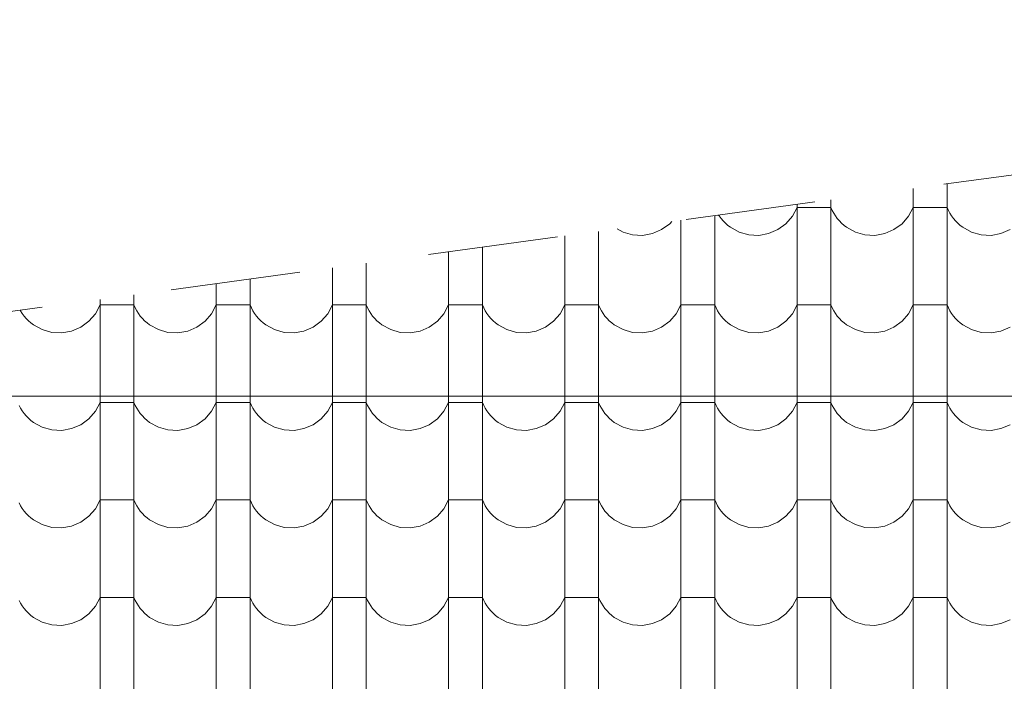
# Model space of a CAD drawing. Header units: millimetres. Extents: x -68772 to 137055, y -73300 to 19650.
# Tile 138 of 212: x 70391 to 72209, y -45598 to -44376. Entities that reach past the tile are written whole.
import ezdxf

# ---------------------------------------------------------------- set-up
doc = ezdxf.new("R2010")
doc.units = ezdxf.units.MM
doc.header["$MEASUREMENT"] = 0
doc.linetypes.add('Przerywana', pattern=[480, 240, -240])
for name, color, linetype, lineweight in [('Nowe_810-G Ogólne_Nr_pióra__1', 7, 'Continuous', 18), ('Nowe_810-G Ogólne_Nr_pióra__26', 13, 'Continuous', 18), ('Nowe_NIEWIDOCZNE DACHY_Nr_pióra__1', 7, 'Continuous', 18)]:
    doc.layers.add(name, color=color, linetype=linetype, lineweight=lineweight)

# ---------------------------------------------------------------- blocks, each defined once
blk = doc.blocks.new('*X50')
at = {"layer": 'Nowe_810-G Ogólne_Nr_pióra__26', "color": 13, "linetype": 'Continuous', "lineweight": 18}
for p, q in [((72040.8, -44687.7), (72040.8, -44832.4)), ((72103.2, -44679.1), (72103.2, -44832.4)), ((71817.6, -44738.9), (71826.3, -44722.6)), ((71826.3, -44716.9), (71826.3, -44832.4)), ((71857.5, -44722.6), (71826.3, -44722.6)), ((71888.7, -44722.6), (71857.5, -44722.6)), ((71888.7, -44708.4), (71888.7, -44832.4)), ((71888.7, -44722.6), (71891.1, -44728.1)), ((72032.1, -44738.9), (72040.8, -44722.6)), ((72072, -44722.6), (72040.8, -44722.6)), ((72103.2, -44722.6), (72072, -44722.6)), ((72103.2, -44722.6), (72105.6, -44728.1)), ((71674.2, -44737.6), (71674.2, -44832.4)), ((71681.4, -44736.7), (71682.5, -44738.3)), ((71682.5, -44738.3), (71686, -44743.1)), ((71686, -44743.1), (71689.8, -44747.6)), ((71805.5, -44752.9), (71817.6, -44738.9)), ((71891.1, -44728.1), (71893.9, -44733.3)), ((71893.9, -44733.3), (71897, -44738.3)), ((71897, -44738.3), (71900.5, -44743.1)), ((71900.5, -44743.1), (71904.3, -44747.6)), ((72020, -44752.9), (72032.1, -44738.9)), ((72105.6, -44728.1), (72108.4, -44733.3)), ((72108.4, -44733.3), (72111.5, -44738.3)), ((72111.5, -44738.3), (72115, -44743.1)), ((72115, -44743.1), (72118.8, -44747.6)), ((71493.8, -44762.3), (71504.8, -44768.3)), ((71576.1, -44763.7), (71591, -44752.9)), ((71591, -44752.9), (71594.8, -44748.5)), ((71611.8, -44746.2), (71611.8, -44832.4)), ((71689.8, -44747.6), (71693.9, -44751.9)), ((71693.9, -44751.9), (71698.4, -44755.8)), ((71698.4, -44755.8), (71703.1, -44759.4)), ((71703.1, -44759.4), (71719.3, -44768.3)), ((71790.6, -44763.7), (71805.5, -44752.9)), ((71904.3, -44747.6), (71908.4, -44751.9)), ((71908.4, -44751.9), (71912.9, -44755.8)), ((71912.9, -44755.8), (71917.6, -44759.4)), ((71917.6, -44759.4), (71933.8, -44768.3)), ((72005.1, -44763.7), (72020, -44752.9)), ((72118.8, -44747.6), (72122.9, -44751.9)), ((72122.9, -44751.9), (72127.4, -44755.8)), ((72127.4, -44755.8), (72132.1, -44759.4)), ((72132.1, -44759.4), (72148.3, -44768.3)), ((71397.3, -44775.4), (71397.3, -44832.4)), ((71459.7, -44766.9), (71459.7, -44832.4)), ((71504.8, -44768.3), (71522.5, -44773.3)), ((71522.5, -44773.3), (71540.9, -44774.2)), ((71540.9, -44774.2), (71559.1, -44771)), ((71559.1, -44771), (71576.1, -44763.7)), ((71719.3, -44768.3), (71737, -44773.3)), ((71737, -44773.3), (71755.4, -44774.2)), ((71755.4, -44774.2), (71773.6, -44771)), ((71773.6, -44771), (71790.6, -44763.7)), ((71933.8, -44768.3), (71951.5, -44773.3)), ((71951.5, -44773.3), (71969.9, -44774.2)), ((71969.9, -44774.2), (71988.1, -44771)), ((71988.1, -44771), (72005.1, -44763.7)), ((72148.3, -44768.3), (72166, -44773.3)), ((72166, -44773.3), (72184.4, -44774.2)), ((72184.4, -44774.2), (72202.6, -44771)), ((72202.6, -44771), (72219.6, -44763.7)), ((71245.2, -44796.1), (71245.2, -44832.4)), ((71182.8, -44804.7), (71182.8, -44832.4)), ((70968.3, -44833.9), (70968.3, -45012.5)), ((71030.7, -44825.4), (71030.7, -44832.4)), ((71030.7, -44832.4), (71030.7, -45012.5)), ((71182.8, -44832.4), (71182.8, -45012.5)), ((71245.2, -44832.4), (71245.2, -45012.5)), ((71397.3, -44832.4), (71397.3, -45012.5)), ((71459.7, -44832.4), (71459.7, -45012.5)), ((71611.8, -44832.4), (71611.8, -45012.5)), ((71674.2, -44832.4), (71674.2, -45012.5)), ((71826.3, -44832.4), (71826.3, -45012.5)), ((71888.7, -44832.4), (71888.7, -45012.5)), ((72040.8, -44832.4), (72040.8, -45012.5)), ((72103.2, -44832.4), (72103.2, -45012.5)), ((70753.8, -44863.2), (70753.8, -45012.5)), ((70816.2, -44854.6), (70816.2, -45012.5)), ((70601.7, -44883.9), (70601.7, -45012.5)), ((70530.6, -44919), (70539.3, -44902.7)), ((70539.3, -44892.4), (70539.3, -45012.5)), ((70570.5, -44902.7), (70539.3, -44902.7)), ((70601.7, -44902.7), (70570.5, -44902.7)), ((70601.7, -44902.7), (70604.1, -44908.1)), ((70745.1, -44919), (70753.8, -44902.7)), ((70785, -44902.7), (70753.8, -44902.7)), ((70816.2, -44902.7), (70785, -44902.7)), ((70816.2, -44902.7), (70818.6, -44908.1)), ((70959.6, -44919), (70968.3, -44902.7)), ((70999.5, -44902.7), (70968.3, -44902.7)), ((71030.7, -44902.7), (70999.5, -44902.7)), ((71030.7, -44902.7), (71033.1, -44908.1)), ((71174.1, -44919), (71182.8, -44902.7)), ((71214, -44902.7), (71182.8, -44902.7)), ((71245.2, -44902.7), (71214, -44902.7)), ((71245.2, -44902.7), (71247.6, -44908.1)), ((71388.6, -44919), (71397.3, -44902.7)), ((71428.5, -44902.7), (71397.3, -44902.7)), ((71459.7, -44902.7), (71428.5, -44902.7)), ((71459.7, -44902.7), (71462.1, -44908.1)), ((71603.1, -44919), (71611.8, -44902.7)), ((71643, -44902.7), (71611.8, -44902.7)), ((71674.2, -44902.7), (71643, -44902.7)), ((71674.2, -44902.7), (71676.6, -44908.1)), ((71817.6, -44919), (71826.3, -44902.7)), ((71857.5, -44902.7), (71826.3, -44902.7)), ((71888.7, -44902.7), (71857.5, -44902.7)), ((71888.7, -44902.7), (71891.1, -44908.1)), ((72032.1, -44919), (72040.8, -44902.7)), ((72072, -44902.7), (72040.8, -44902.7)), ((72103.2, -44902.7), (72072, -44902.7)), ((72103.2, -44902.7), (72105.6, -44908.1)), ((70391.9, -44912.5), (70392.4, -44913.4)), ((70392.4, -44913.4), (70395.5, -44918.4)), ((70395.5, -44918.4), (70399, -44923.2)), ((70399, -44923.2), (70402.8, -44927.7)), ((70518.5, -44932.9), (70530.6, -44919)), ((70604.1, -44908.1), (70606.9, -44913.4)), ((70606.9, -44913.4), (70610, -44918.4)), ((70610, -44918.4), (70613.5, -44923.2)), ((70613.5, -44923.2), (70617.3, -44927.7)), ((70733, -44932.9), (70745.1, -44919)), ((70818.6, -44908.1), (70821.4, -44913.4)), ((70821.4, -44913.4), (70824.5, -44918.4)), ((70824.5, -44918.4), (70828, -44923.2)), ((70828, -44923.2), (70831.8, -44927.7)), ((70947.5, -44932.9), (70959.6, -44919)), ((71033.1, -44908.1), (71035.9, -44913.4)), ((71035.9, -44913.4), (71039, -44918.4)), ((71039, -44918.4), (71042.5, -44923.2)), ((71042.5, -44923.2), (71046.3, -44927.7)), ((71162, -44932.9), (71174.1, -44919)), ((71247.6, -44908.1), (71250.4, -44913.4)), ((71250.4, -44913.4), (71253.5, -44918.4)), ((71253.5, -44918.4), (71257, -44923.2)), ((71257, -44923.2), (71260.8, -44927.7)), ((71376.5, -44932.9), (71388.6, -44919)), ((71462.1, -44908.1), (71464.9, -44913.4)), ((71464.9, -44913.4), (71468, -44918.4)), ((71468, -44918.4), (71471.5, -44923.2)), ((71471.5, -44923.2), (71475.3, -44927.7)), ((71591, -44932.9), (71603.1, -44919)), ((71676.6, -44908.1), (71679.4, -44913.4)), ((71679.4, -44913.4), (71682.5, -44918.4)), ((71682.5, -44918.4), (71686, -44923.2)), ((71686, -44923.2), (71689.8, -44927.7)), ((71805.5, -44932.9), (71817.6, -44919)), ((71891.1, -44908.1), (71893.9, -44913.4)), ((71893.9, -44913.4), (71897, -44918.4)), ((71897, -44918.4), (71900.5, -44923.2)), ((71900.5, -44923.2), (71904.3, -44927.7)), ((72020, -44932.9), (72032.1, -44919)), ((72105.6, -44908.1), (72108.4, -44913.4)), ((72108.4, -44913.4), (72111.5, -44918.4)), ((72111.5, -44918.4), (72115, -44923.2)), ((72115, -44923.2), (72118.8, -44927.7)), ((70402.8, -44927.7), (70406.9, -44931.9)), ((70406.9, -44931.9), (70411.4, -44935.8)), ((70411.4, -44935.8), (70416.1, -44939.4)), ((70416.1, -44939.4), (70432.3, -44948.3)), ((70486.6, -44951), (70503.6, -44943.8)), ((70503.6, -44943.8), (70518.5, -44932.9)), ((70617.3, -44927.7), (70621.4, -44931.9)), ((70621.4, -44931.9), (70625.9, -44935.8)), ((70625.9, -44935.8), (70630.6, -44939.4)), ((70630.6, -44939.4), (70646.8, -44948.3)), ((70701.1, -44951), (70718.1, -44943.8)), ((70718.1, -44943.8), (70733, -44932.9)), ((70831.8, -44927.7), (70835.9, -44931.9)), ((70835.9, -44931.9), (70840.4, -44935.8)), ((70840.4, -44935.8), (70845.1, -44939.4)), ((70845.1, -44939.4), (70861.3, -44948.3)), ((70915.6, -44951), (70932.6, -44943.8)), ((70932.6, -44943.8), (70947.5, -44932.9)), ((71046.3, -44927.7), (71050.4, -44931.9)), ((71050.4, -44931.9), (71054.9, -44935.8)), ((71054.9, -44935.8), (71059.6, -44939.4)), ((71059.6, -44939.4), (71075.8, -44948.3)), ((71130.1, -44951), (71147.1, -44943.8)), ((71147.1, -44943.8), (71162, -44932.9)), ((71260.8, -44927.7), (71264.9, -44931.9)), ((71264.9, -44931.9), (71269.4, -44935.8)), ((71269.4, -44935.8), (71274.1, -44939.4)), ((71274.1, -44939.4), (71290.3, -44948.3)), ((71344.6, -44951), (71361.6, -44943.8)), ((71361.6, -44943.8), (71376.5, -44932.9)), ((71475.3, -44927.7), (71479.4, -44931.9)), ((71479.4, -44931.9), (71483.9, -44935.8)), ((71483.9, -44935.8), (71488.6, -44939.4)), ((71488.6, -44939.4), (71504.8, -44948.3)), ((71559.1, -44951), (71576.1, -44943.8)), ((71576.1, -44943.8), (71591, -44932.9)), ((71689.8, -44927.7), (71693.9, -44931.9)), ((71693.9, -44931.9), (71698.4, -44935.8)), ((71698.4, -44935.8), (71703.1, -44939.4)), ((71703.1, -44939.4), (71719.3, -44948.3)), ((71773.6, -44951), (71790.6, -44943.8)), ((71790.6, -44943.8), (71805.5, -44932.9)), ((71904.3, -44927.7), (71908.4, -44931.9)), ((71908.4, -44931.9), (71912.9, -44935.8)), ((71912.9, -44935.8), (71917.6, -44939.4)), ((71917.6, -44939.4), (71933.8, -44948.3)), ((71988.1, -44951), (72005.1, -44943.8)), ((72005.1, -44943.8), (72020, -44932.9)), ((72118.8, -44927.7), (72122.9, -44931.9)), ((72122.9, -44931.9), (72127.4, -44935.8)), ((72127.4, -44935.8), (72132.1, -44939.4)), ((72132.1, -44939.4), (72148.3, -44948.3)), ((72202.6, -44951), (72219.6, -44943.8)), ((70432.3, -44948.3), (70450, -44953.3)), ((70450, -44953.3), (70468.4, -44954.3)), ((70468.4, -44954.3), (70486.6, -44951)), ((70646.8, -44948.3), (70664.5, -44953.3)), ((70664.5, -44953.3), (70682.9, -44954.3)), ((70682.9, -44954.3), (70701.1, -44951)), ((70861.3, -44948.3), (70879, -44953.3)), ((70879, -44953.3), (70897.4, -44954.3)), ((70897.4, -44954.3), (70915.6, -44951)), ((71075.8, -44948.3), (71093.5, -44953.3)), ((71093.5, -44953.3), (71111.9, -44954.3)), ((71111.9, -44954.3), (71130.1, -44951)), ((71290.3, -44948.3), (71308, -44953.3)), ((71308, -44953.3), (71326.4, -44954.3)), ((71326.4, -44954.3), (71344.6, -44951)), ((71504.8, -44948.3), (71522.5, -44953.3)), ((71522.5, -44953.3), (71540.9, -44954.3)), ((71540.9, -44954.3), (71559.1, -44951)), ((71719.3, -44948.3), (71737, -44953.3)), ((71737, -44953.3), (71755.4, -44954.3)), ((71755.4, -44954.3), (71773.6, -44951)), ((71933.8, -44948.3), (71951.5, -44953.3)), ((71951.5, -44953.3), (71969.9, -44954.3)), ((71969.9, -44954.3), (71988.1, -44951)), ((72148.3, -44948.3), (72166, -44953.3)), ((72166, -44953.3), (72184.4, -44954.3)), ((72184.4, -44954.3), (72202.6, -44951)), ((70539.3, -45012.5), (70539.3, -45192.5)), ((70601.7, -45012.5), (70601.7, -45192.5)), ((70753.8, -45012.5), (70753.8, -45192.5)), ((70816.2, -45012.5), (70816.2, -45192.5)), ((70968.3, -45012.5), (70968.3, -45192.5)), ((71030.7, -45012.5), (71030.7, -45192.5)), ((71182.8, -45012.5), (71182.8, -45192.5)), ((71245.2, -45012.5), (71245.2, -45192.5)), ((71397.3, -45012.5), (71397.3, -45192.5)), ((71459.7, -45012.5), (71459.7, -45192.5)), ((71611.8, -45012.5), (71611.8, -45192.5)), ((71674.2, -45012.5), (71674.2, -45192.5)), ((71826.3, -45012.5), (71826.3, -45192.5)), ((71888.7, -45012.5), (71888.7, -45192.5)), ((72040.8, -45012.5), (72040.8, -45192.5)), ((72103.2, -45012.5), (72103.2, -45192.5)), ((70389.6, -45088.2), (70392.4, -45093.4)), ((70530.6, -45099), (70539.3, -45082.7)), ((70570.5, -45082.7), (70539.3, -45082.7)), ((70601.7, -45082.7), (70570.5, -45082.7)), ((70601.7, -45082.7), (70604.1, -45088.2)), ((70604.1, -45088.2), (70606.9, -45093.4)), ((70745.1, -45099), (70753.8, -45082.7)), ((70785, -45082.7), (70753.8, -45082.7)), ((70816.2, -45082.7), (70785, -45082.7)), ((70816.2, -45082.7), (70818.6, -45088.2)), ((70818.6, -45088.2), (70821.4, -45093.4)), ((70959.6, -45099), (70968.3, -45082.7)), ((70999.5, -45082.7), (70968.3, -45082.7)), ((71030.7, -45082.7), (70999.5, -45082.7)), ((71030.7, -45082.7), (71033.1, -45088.2)), ((71033.1, -45088.2), (71035.9, -45093.4)), ((71174.1, -45099), (71182.8, -45082.7)), ((71214, -45082.7), (71182.8, -45082.7)), ((71245.2, -45082.7), (71214, -45082.7)), ((71245.2, -45082.7), (71247.6, -45088.2)), ((71247.6, -45088.2), (71250.4, -45093.4)), ((71388.6, -45099), (71397.3, -45082.7)), ((71428.5, -45082.7), (71397.3, -45082.7)), ((71459.7, -45082.7), (71428.5, -45082.7)), ((71459.7, -45082.7), (71462.1, -45088.2)), ((71462.1, -45088.2), (71464.9, -45093.4)), ((71603.1, -45099), (71611.8, -45082.7)), ((71643, -45082.7), (71611.8, -45082.7)), ((71674.2, -45082.7), (71643, -45082.7)), ((71674.2, -45082.7), (71676.6, -45088.2)), ((71676.6, -45088.2), (71679.4, -45093.4)), ((71817.6, -45099), (71826.3, -45082.7)), ((71857.5, -45082.7), (71826.3, -45082.7)), ((71888.7, -45082.7), (71857.5, -45082.7)), ((71888.7, -45082.7), (71891.1, -45088.2)), ((71891.1, -45088.2), (71893.9, -45093.4)), ((72032.1, -45099), (72040.8, -45082.7)), ((72072, -45082.7), (72040.8, -45082.7)), ((72103.2, -45082.7), (72072, -45082.7)), ((72103.2, -45082.7), (72105.6, -45088.2)), ((72105.6, -45088.2), (72108.4, -45093.4)), ((70392.4, -45093.4), (70395.5, -45098.4)), ((70395.5, -45098.4), (70399, -45103.2)), ((70399, -45103.2), (70402.8, -45107.7)), ((70402.8, -45107.7), (70406.9, -45112)), ((70518.5, -45113), (70530.6, -45099)), ((70606.9, -45093.4), (70610, -45098.4)), ((70610, -45098.4), (70613.5, -45103.2)), ((70613.5, -45103.2), (70617.3, -45107.7)), ((70617.3, -45107.7), (70621.4, -45112)), ((70733, -45113), (70745.1, -45099)), ((70821.4, -45093.4), (70824.5, -45098.4)), ((70824.5, -45098.4), (70828, -45103.2)), ((70828, -45103.2), (70831.8, -45107.7)), ((70831.8, -45107.7), (70835.9, -45112)), ((70947.5, -45113), (70959.6, -45099)), ((71035.9, -45093.4), (71039, -45098.4)), ((71039, -45098.4), (71042.5, -45103.2)), ((71042.5, -45103.2), (71046.3, -45107.7)), ((71046.3, -45107.7), (71050.4, -45112)), ((71162, -45113), (71174.1, -45099)), ((71250.4, -45093.4), (71253.5, -45098.4)), ((71253.5, -45098.4), (71257, -45103.2)), ((71257, -45103.2), (71260.8, -45107.7)), ((71260.8, -45107.7), (71264.9, -45112)), ((71376.5, -45113), (71388.6, -45099)), ((71464.9, -45093.4), (71468, -45098.4)), ((71468, -45098.4), (71471.5, -45103.2)), ((71471.5, -45103.2), (71475.3, -45107.7)), ((71475.3, -45107.7), (71479.4, -45112)), ((71591, -45113), (71603.1, -45099)), ((71679.4, -45093.4), (71682.5, -45098.4)), ((71682.5, -45098.4), (71686, -45103.2)), ((71686, -45103.2), (71689.8, -45107.7)), ((71689.8, -45107.7), (71693.9, -45112)), ((71805.5, -45113), (71817.6, -45099)), ((71893.9, -45093.4), (71897, -45098.4)), ((71897, -45098.4), (71900.5, -45103.2)), ((71900.5, -45103.2), (71904.3, -45107.7)), ((71904.3, -45107.7), (71908.4, -45112)), ((72020, -45113), (72032.1, -45099)), ((72108.4, -45093.4), (72111.5, -45098.4)), ((72111.5, -45098.4), (72115, -45103.2)), ((72115, -45103.2), (72118.8, -45107.7)), ((72118.8, -45107.7), (72122.9, -45112)), ((70406.9, -45112), (70411.4, -45115.9)), ((70411.4, -45115.9), (70416.1, -45119.5)), ((70416.1, -45119.5), (70432.3, -45128.4)), ((70486.6, -45131.1), (70503.6, -45123.8)), ((70503.6, -45123.8), (70518.5, -45113)), ((70621.4, -45112), (70625.9, -45115.9)), ((70625.9, -45115.9), (70630.6, -45119.5)), ((70630.6, -45119.5), (70646.8, -45128.4)), ((70701.1, -45131.1), (70718.1, -45123.8)), ((70718.1, -45123.8), (70733, -45113)), ((70835.9, -45112), (70840.4, -45115.9)), ((70840.4, -45115.9), (70845.1, -45119.5)), ((70845.1, -45119.5), (70861.3, -45128.4)), ((70915.6, -45131.1), (70932.6, -45123.8)), ((70932.6, -45123.8), (70947.5, -45113)), ((71050.4, -45112), (71054.9, -45115.9)), ((71054.9, -45115.9), (71059.6, -45119.5)), ((71059.6, -45119.5), (71075.8, -45128.4)), ((71130.1, -45131.1), (71147.1, -45123.8)), ((71147.1, -45123.8), (71162, -45113)), ((71264.9, -45112), (71269.4, -45115.9)), ((71269.4, -45115.9), (71274.1, -45119.5)), ((71274.1, -45119.5), (71290.3, -45128.4)), ((71344.6, -45131.1), (71361.6, -45123.8)), ((71361.6, -45123.8), (71376.5, -45113)), ((71479.4, -45112), (71483.9, -45115.9)), ((71483.9, -45115.9), (71488.6, -45119.5)), ((71488.6, -45119.5), (71504.8, -45128.4)), ((71559.1, -45131.1), (71576.1, -45123.8)), ((71576.1, -45123.8), (71591, -45113)), ((71693.9, -45112), (71698.4, -45115.9)), ((71698.4, -45115.9), (71703.1, -45119.5)), ((71703.1, -45119.5), (71719.3, -45128.4)), ((71773.6, -45131.1), (71790.6, -45123.8)), ((71790.6, -45123.8), (71805.5, -45113)), ((71908.4, -45112), (71912.9, -45115.9)), ((71912.9, -45115.9), (71917.6, -45119.5)), ((71917.6, -45119.5), (71933.8, -45128.4)), ((71988.1, -45131.1), (72005.1, -45123.8)), ((72005.1, -45123.8), (72020, -45113)), ((72122.9, -45112), (72127.4, -45115.9)), ((72127.4, -45115.9), (72132.1, -45119.5)), ((72132.1, -45119.5), (72148.3, -45128.4)), ((72202.6, -45131.1), (72219.6, -45123.8)), ((70432.3, -45128.4), (70450, -45133.4)), ((70450, -45133.4), (70468.4, -45134.3)), ((70468.4, -45134.3), (70486.6, -45131.1)), ((70646.8, -45128.4), (70664.5, -45133.4)), ((70664.5, -45133.4), (70682.9, -45134.3)), ((70682.9, -45134.3), (70701.1, -45131.1)), ((70861.3, -45128.4), (70879, -45133.4)), ((70879, -45133.4), (70897.4, -45134.3)), ((70897.4, -45134.3), (70915.6, -45131.1)), ((71075.8, -45128.4), (71093.5, -45133.4)), ((71093.5, -45133.4), (71111.9, -45134.3)), ((71111.9, -45134.3), (71130.1, -45131.1)), ((71290.3, -45128.4), (71308, -45133.4)), ((71308, -45133.4), (71326.4, -45134.3)), ((71326.4, -45134.3), (71344.6, -45131.1)), ((71504.8, -45128.4), (71522.5, -45133.4)), ((71522.5, -45133.4), (71540.9, -45134.3)), ((71540.9, -45134.3), (71559.1, -45131.1)), ((71719.3, -45128.4), (71737, -45133.4)), ((71737, -45133.4), (71755.4, -45134.3)), ((71755.4, -45134.3), (71773.6, -45131.1)), ((71933.8, -45128.4), (71951.5, -45133.4)), ((71951.5, -45133.4), (71969.9, -45134.3)), ((71969.9, -45134.3), (71988.1, -45131.1)), ((72148.3, -45128.4), (72166, -45133.4)), ((72166, -45133.4), (72184.4, -45134.3)), ((72184.4, -45134.3), (72202.6, -45131.1)), ((70539.3, -45192.5), (70539.3, -45372.6)), ((70601.7, -45192.5), (70601.7, -45372.6)), ((70753.8, -45192.5), (70753.8, -45372.6)), ((70816.2, -45192.5), (70816.2, -45372.6)), ((70968.3, -45192.5), (70968.3, -45372.6)), ((71030.7, -45192.5), (71030.7, -45372.6)), ((71182.8, -45192.5), (71182.8, -45372.6)), ((71245.2, -45192.5), (71245.2, -45372.6)), ((71397.3, -45192.5), (71397.3, -45372.6)), ((71459.7, -45192.5), (71459.7, -45372.6)), ((71611.8, -45192.5), (71611.8, -45372.6)), ((71674.2, -45192.5), (71674.2, -45372.6)), ((71826.3, -45192.5), (71826.3, -45372.6)), ((71888.7, -45192.5), (71888.7, -45372.6)), ((72040.8, -45192.5), (72040.8, -45372.6)), ((72103.2, -45192.5), (72103.2, -45372.6)), ((70389.6, -45268.2), (70392.4, -45273.5)), ((70530.6, -45279.1), (70539.3, -45262.8)), ((70570.5, -45262.8), (70539.3, -45262.8)), ((70601.7, -45262.8), (70570.5, -45262.8)), ((70601.7, -45262.8), (70604.1, -45268.2)), ((70604.1, -45268.2), (70606.9, -45273.5)), ((70745.1, -45279.1), (70753.8, -45262.8)), ((70785, -45262.8), (70753.8, -45262.8)), ((70816.2, -45262.8), (70785, -45262.8)), ((70816.2, -45262.8), (70818.6, -45268.2)), ((70818.6, -45268.2), (70821.4, -45273.5)), ((70959.6, -45279.1), (70968.3, -45262.8)), ((70999.5, -45262.8), (70968.3, -45262.8)), ((71030.7, -45262.8), (70999.5, -45262.8)), ((71030.7, -45262.8), (71033.1, -45268.2)), ((71033.1, -45268.2), (71035.9, -45273.5)), ((71174.1, -45279.1), (71182.8, -45262.8)), ((71214, -45262.8), (71182.8, -45262.8)), ((71245.2, -45262.8), (71214, -45262.8)), ((71245.2, -45262.8), (71247.6, -45268.2)), ((71247.6, -45268.2), (71250.4, -45273.5)), ((71388.6, -45279.1), (71397.3, -45262.8)), ((71428.5, -45262.8), (71397.3, -45262.8)), ((71459.7, -45262.8), (71428.5, -45262.8)), ((71459.7, -45262.8), (71462.1, -45268.2)), ((71462.1, -45268.2), (71464.9, -45273.5)), ((71603.1, -45279.1), (71611.8, -45262.8)), ((71643, -45262.8), (71611.8, -45262.8)), ((71674.2, -45262.8), (71643, -45262.8)), ((71674.2, -45262.8), (71676.6, -45268.2)), ((71676.6, -45268.2), (71679.4, -45273.5)), ((71817.6, -45279.1), (71826.3, -45262.8)), ((71857.5, -45262.8), (71826.3, -45262.8)), ((71888.7, -45262.8), (71857.5, -45262.8)), ((71888.7, -45262.8), (71891.1, -45268.2)), ((71891.1, -45268.2), (71893.9, -45273.5)), ((72032.1, -45279.1), (72040.8, -45262.8)), ((72072, -45262.8), (72040.8, -45262.8)), ((72103.2, -45262.8), (72072, -45262.8)), ((72103.2, -45262.8), (72105.6, -45268.2)), ((72105.6, -45268.2), (72108.4, -45273.5)), ((70392.4, -45273.5), (70395.5, -45278.5)), ((70395.5, -45278.5), (70399, -45283.3)), ((70399, -45283.3), (70402.8, -45287.8)), ((70402.8, -45287.8), (70406.9, -45292)), ((70518.5, -45293), (70530.6, -45279.1)), ((70606.9, -45273.5), (70610, -45278.5)), ((70610, -45278.5), (70613.5, -45283.3)), ((70613.5, -45283.3), (70617.3, -45287.8)), ((70617.3, -45287.8), (70621.4, -45292)), ((70733, -45293), (70745.1, -45279.1)), ((70821.4, -45273.5), (70824.5, -45278.5)), ((70824.5, -45278.5), (70828, -45283.3)), ((70828, -45283.3), (70831.8, -45287.8)), ((70831.8, -45287.8), (70835.9, -45292)), ((70947.5, -45293), (70959.6, -45279.1)), ((71035.9, -45273.5), (71039, -45278.5)), ((71039, -45278.5), (71042.5, -45283.3)), ((71042.5, -45283.3), (71046.3, -45287.8)), ((71046.3, -45287.8), (71050.4, -45292)), ((71162, -45293), (71174.1, -45279.1)), ((71250.4, -45273.5), (71253.5, -45278.5)), ((71253.5, -45278.5), (71257, -45283.3)), ((71257, -45283.3), (71260.8, -45287.8)), ((71260.8, -45287.8), (71264.9, -45292)), ((71376.5, -45293), (71388.6, -45279.1)), ((71464.9, -45273.5), (71468, -45278.5)), ((71468, -45278.5), (71471.5, -45283.3)), ((71471.5, -45283.3), (71475.3, -45287.8)), ((71475.3, -45287.8), (71479.4, -45292)), ((71591, -45293), (71603.1, -45279.1)), ((71679.4, -45273.5), (71682.5, -45278.5)), ((71682.5, -45278.5), (71686, -45283.3)), ((71686, -45283.3), (71689.8, -45287.8)), ((71689.8, -45287.8), (71693.9, -45292)), ((71805.5, -45293), (71817.6, -45279.1)), ((71893.9, -45273.5), (71897, -45278.5)), ((71897, -45278.5), (71900.5, -45283.3)), ((71900.5, -45283.3), (71904.3, -45287.8)), ((71904.3, -45287.8), (71908.4, -45292)), ((72020, -45293), (72032.1, -45279.1)), ((72108.4, -45273.5), (72111.5, -45278.5)), ((72111.5, -45278.5), (72115, -45283.3)), ((72115, -45283.3), (72118.8, -45287.8)), ((72118.8, -45287.8), (72122.9, -45292)), ((70406.9, -45292), (70411.4, -45295.9)), ((70411.4, -45295.9), (70416.1, -45299.5)), ((70416.1, -45299.5), (70432.3, -45308.4)), ((70486.6, -45311.1), (70503.6, -45303.9)), ((70503.6, -45303.9), (70518.5, -45293)), ((70621.4, -45292), (70625.9, -45295.9)), ((70625.9, -45295.9), (70630.6, -45299.5)), ((70630.6, -45299.5), (70646.8, -45308.4)), ((70701.1, -45311.1), (70718.1, -45303.9)), ((70718.1, -45303.9), (70733, -45293)), ((70835.9, -45292), (70840.4, -45295.9)), ((70840.4, -45295.9), (70845.1, -45299.5)), ((70845.1, -45299.5), (70861.3, -45308.4)), ((70915.6, -45311.1), (70932.6, -45303.9)), ((70932.6, -45303.9), (70947.5, -45293)), ((71050.4, -45292), (71054.9, -45295.9)), ((71054.9, -45295.9), (71059.6, -45299.5)), ((71059.6, -45299.5), (71075.8, -45308.4)), ((71130.1, -45311.1), (71147.1, -45303.9)), ((71147.1, -45303.9), (71162, -45293)), ((71264.9, -45292), (71269.4, -45295.9)), ((71269.4, -45295.9), (71274.1, -45299.5)), ((71274.1, -45299.5), (71290.3, -45308.4)), ((71344.6, -45311.1), (71361.6, -45303.9)), ((71361.6, -45303.9), (71376.5, -45293)), ((71479.4, -45292), (71483.9, -45295.9)), ((71483.9, -45295.9), (71488.6, -45299.5)), ((71488.6, -45299.5), (71504.8, -45308.4)), ((71559.1, -45311.1), (71576.1, -45303.9)), ((71576.1, -45303.9), (71591, -45293)), ((71693.9, -45292), (71698.4, -45295.9)), ((71698.4, -45295.9), (71703.1, -45299.5)), ((71703.1, -45299.5), (71719.3, -45308.4)), ((71773.6, -45311.1), (71790.6, -45303.9)), ((71790.6, -45303.9), (71805.5, -45293)), ((71908.4, -45292), (71912.9, -45295.9)), ((71912.9, -45295.9), (71917.6, -45299.5)), ((71917.6, -45299.5), (71933.8, -45308.4)), ((71988.1, -45311.1), (72005.1, -45303.9)), ((72005.1, -45303.9), (72020, -45293)), ((72122.9, -45292), (72127.4, -45295.9)), ((72127.4, -45295.9), (72132.1, -45299.5)), ((72132.1, -45299.5), (72148.3, -45308.4)), ((72202.6, -45311.1), (72219.6, -45303.9)), ((70432.3, -45308.4), (70450, -45313.4)), ((70450, -45313.4), (70468.4, -45314.4)), ((70468.4, -45314.4), (70486.6, -45311.1)), ((70646.8, -45308.4), (70664.5, -45313.4)), ((70664.5, -45313.4), (70682.9, -45314.4)), ((70682.9, -45314.4), (70701.1, -45311.1)), ((70861.3, -45308.4), (70879, -45313.4)), ((70879, -45313.4), (70897.4, -45314.4)), ((70897.4, -45314.4), (70915.6, -45311.1)), ((71075.8, -45308.4), (71093.5, -45313.4)), ((71093.5, -45313.4), (71111.9, -45314.4)), ((71111.9, -45314.4), (71130.1, -45311.1)), ((71290.3, -45308.4), (71308, -45313.4)), ((71308, -45313.4), (71326.4, -45314.4)), ((71326.4, -45314.4), (71344.6, -45311.1)), ((71504.8, -45308.4), (71522.5, -45313.4)), ((71522.5, -45313.4), (71540.9, -45314.4)), ((71540.9, -45314.4), (71559.1, -45311.1)), ((71719.3, -45308.4), (71737, -45313.4)), ((71737, -45313.4), (71755.4, -45314.4)), ((71755.4, -45314.4), (71773.6, -45311.1)), ((71933.8, -45308.4), (71951.5, -45313.4)), ((71951.5, -45313.4), (71969.9, -45314.4)), ((71969.9, -45314.4), (71988.1, -45311.1)), ((72148.3, -45308.4), (72166, -45313.4)), ((72166, -45313.4), (72184.4, -45314.4)), ((72184.4, -45314.4), (72202.6, -45311.1)), ((70539.3, -45372.6), (70539.3, -45552.6)), ((70601.7, -45372.6), (70601.7, -45552.6)), ((70753.8, -45372.6), (70753.8, -45552.6)), ((70816.2, -45372.6), (70816.2, -45552.6)), ((70968.3, -45372.6), (70968.3, -45552.6)), ((71030.7, -45372.6), (71030.7, -45552.6)), ((71182.8, -45372.6), (71182.8, -45552.6)), ((71245.2, -45372.6), (71245.2, -45552.6)), ((71397.3, -45372.6), (71397.3, -45552.6)), ((71459.7, -45372.6), (71459.7, -45552.6)), ((71611.8, -45372.6), (71611.8, -45552.6)), ((71674.2, -45372.6), (71674.2, -45552.6)), ((71826.3, -45372.6), (71826.3, -45552.6)), ((71888.7, -45372.6), (71888.7, -45552.6)), ((72040.8, -45372.6), (72040.8, -45552.6)), ((72103.2, -45372.6), (72103.2, -45552.6)), ((70389.6, -45448.3), (70392.4, -45453.5)), ((70530.6, -45459.1), (70539.3, -45442.8)), ((70570.5, -45442.8), (70539.3, -45442.8)), ((70601.7, -45442.8), (70570.5, -45442.8)), ((70601.7, -45442.8), (70604.1, -45448.3)), ((70604.1, -45448.3), (70606.9, -45453.5)), ((70745.1, -45459.1), (70753.8, -45442.8)), ((70785, -45442.8), (70753.8, -45442.8)), ((70816.2, -45442.8), (70785, -45442.8)), ((70816.2, -45442.8), (70818.6, -45448.3)), ((70818.6, -45448.3), (70821.4, -45453.5)), ((70959.6, -45459.1), (70968.3, -45442.8)), ((70999.5, -45442.8), (70968.3, -45442.8)), ((71030.7, -45442.8), (70999.5, -45442.8)), ((71030.7, -45442.8), (71033.1, -45448.3)), ((71033.1, -45448.3), (71035.9, -45453.5)), ((71174.1, -45459.1), (71182.8, -45442.8)), ((71214, -45442.8), (71182.8, -45442.8)), ((71245.2, -45442.8), (71214, -45442.8)), ((71245.2, -45442.8), (71247.6, -45448.3)), ((71247.6, -45448.3), (71250.4, -45453.5)), ((71388.6, -45459.1), (71397.3, -45442.8)), ((71428.5, -45442.8), (71397.3, -45442.8)), ((71459.7, -45442.8), (71428.5, -45442.8)), ((71459.7, -45442.8), (71462.1, -45448.3)), ((71462.1, -45448.3), (71464.9, -45453.5)), ((71603.1, -45459.1), (71611.8, -45442.8)), ((71643, -45442.8), (71611.8, -45442.8)), ((71674.2, -45442.8), (71643, -45442.8)), ((71674.2, -45442.8), (71676.6, -45448.3)), ((71676.6, -45448.3), (71679.4, -45453.5)), ((71817.6, -45459.1), (71826.3, -45442.8)), ((71857.5, -45442.8), (71826.3, -45442.8)), ((71888.7, -45442.8), (71857.5, -45442.8)), ((71888.7, -45442.8), (71891.1, -45448.3)), ((71891.1, -45448.3), (71893.9, -45453.5)), ((72032.1, -45459.1), (72040.8, -45442.8)), ((72072, -45442.8), (72040.8, -45442.8)), ((72103.2, -45442.8), (72072, -45442.8)), ((72103.2, -45442.8), (72105.6, -45448.3)), ((72105.6, -45448.3), (72108.4, -45453.5)), ((70392.4, -45453.5), (70395.5, -45458.5)), ((70395.5, -45458.5), (70399, -45463.3)), ((70399, -45463.3), (70402.8, -45467.8)), ((70402.8, -45467.8), (70406.9, -45472.1)), ((70518.5, -45473.1), (70530.6, -45459.1)), ((70606.9, -45453.5), (70610, -45458.5)), ((70610, -45458.5), (70613.5, -45463.3)), ((70613.5, -45463.3), (70617.3, -45467.8)), ((70617.3, -45467.8), (70621.4, -45472.1)), ((70733, -45473.1), (70745.1, -45459.1)), ((70821.4, -45453.5), (70824.5, -45458.5)), ((70824.5, -45458.5), (70828, -45463.3)), ((70828, -45463.3), (70831.8, -45467.8)), ((70831.8, -45467.8), (70835.9, -45472.1)), ((70947.5, -45473.1), (70959.6, -45459.1)), ((71035.9, -45453.5), (71039, -45458.5)), ((71039, -45458.5), (71042.5, -45463.3)), ((71042.5, -45463.3), (71046.3, -45467.8)), ((71046.3, -45467.8), (71050.4, -45472.1)), ((71162, -45473.1), (71174.1, -45459.1)), ((71250.4, -45453.5), (71253.5, -45458.5)), ((71253.5, -45458.5), (71257, -45463.3)), ((71257, -45463.3), (71260.8, -45467.8)), ((71260.8, -45467.8), (71264.9, -45472.1)), ((71376.5, -45473.1), (71388.6, -45459.1)), ((71464.9, -45453.5), (71468, -45458.5)), ((71468, -45458.5), (71471.5, -45463.3)), ((71471.5, -45463.3), (71475.3, -45467.8)), ((71475.3, -45467.8), (71479.4, -45472.1)), ((71591, -45473.1), (71603.1, -45459.1)), ((71679.4, -45453.5), (71682.5, -45458.5)), ((71682.5, -45458.5), (71686, -45463.3)), ((71686, -45463.3), (71689.8, -45467.8)), ((71689.8, -45467.8), (71693.9, -45472.1)), ((71805.5, -45473.1), (71817.6, -45459.1)), ((71893.9, -45453.5), (71897, -45458.5)), ((71897, -45458.5), (71900.5, -45463.3)), ((71900.5, -45463.3), (71904.3, -45467.8)), ((71904.3, -45467.8), (71908.4, -45472.1)), ((72020, -45473.1), (72032.1, -45459.1)), ((72108.4, -45453.5), (72111.5, -45458.5)), ((72111.5, -45458.5), (72115, -45463.3)), ((72115, -45463.3), (72118.8, -45467.8)), ((72118.8, -45467.8), (72122.9, -45472.1)), ((70406.9, -45472.1), (70411.4, -45476)), ((70411.4, -45476), (70416.1, -45479.6)), ((70416.1, -45479.6), (70432.3, -45488.5)), ((70432.3, -45488.5), (70450, -45493.5)), ((70486.6, -45491.2), (70503.6, -45483.9)), ((70503.6, -45483.9), (70518.5, -45473.1)), ((70621.4, -45472.1), (70625.9, -45476)), ((70625.9, -45476), (70630.6, -45479.6)), ((70630.6, -45479.6), (70646.8, -45488.5)), ((70646.8, -45488.5), (70664.5, -45493.5)), ((70701.1, -45491.2), (70718.1, -45483.9)), ((70718.1, -45483.9), (70733, -45473.1)), ((70835.9, -45472.1), (70840.4, -45476)), ((70840.4, -45476), (70845.1, -45479.6)), ((70845.1, -45479.6), (70861.3, -45488.5)), ((70861.3, -45488.5), (70879, -45493.5)), ((70915.6, -45491.2), (70932.6, -45483.9)), ((70932.6, -45483.9), (70947.5, -45473.1)), ((71050.4, -45472.1), (71054.9, -45476)), ((71054.9, -45476), (71059.6, -45479.6)), ((71059.6, -45479.6), (71075.8, -45488.5)), ((71075.8, -45488.5), (71093.5, -45493.5)), ((71130.1, -45491.2), (71147.1, -45483.9)), ((71147.1, -45483.9), (71162, -45473.1)), ((71264.9, -45472.1), (71269.4, -45476)), ((71269.4, -45476), (71274.1, -45479.6)), ((71274.1, -45479.6), (71290.3, -45488.5)), ((71290.3, -45488.5), (71308, -45493.5)), ((71344.6, -45491.2), (71361.6, -45483.9)), ((71361.6, -45483.9), (71376.5, -45473.1)), ((71479.4, -45472.1), (71483.9, -45476)), ((71483.9, -45476), (71488.6, -45479.6)), ((71488.6, -45479.6), (71504.8, -45488.5)), ((71504.8, -45488.5), (71522.5, -45493.5)), ((71559.1, -45491.2), (71576.1, -45483.9)), ((71576.1, -45483.9), (71591, -45473.1)), ((71693.9, -45472.1), (71698.4, -45476)), ((71698.4, -45476), (71703.1, -45479.6)), ((71703.1, -45479.6), (71719.3, -45488.5)), ((71719.3, -45488.5), (71737, -45493.5)), ((71773.6, -45491.2), (71790.6, -45483.9)), ((71790.6, -45483.9), (71805.5, -45473.1)), ((71908.4, -45472.1), (71912.9, -45476)), ((71912.9, -45476), (71917.6, -45479.6)), ((71917.6, -45479.6), (71933.8, -45488.5)), ((71933.8, -45488.5), (71951.5, -45493.5)), ((71988.1, -45491.2), (72005.1, -45483.9)), ((72005.1, -45483.9), (72020, -45473.1)), ((72122.9, -45472.1), (72127.4, -45476)), ((72127.4, -45476), (72132.1, -45479.6)), ((72132.1, -45479.6), (72148.3, -45488.5)), ((72148.3, -45488.5), (72166, -45493.5)), ((72202.6, -45491.2), (72219.6, -45483.9)), ((70450, -45493.5), (70468.4, -45494.4)), ((70468.4, -45494.4), (70486.6, -45491.2)), ((70664.5, -45493.5), (70682.9, -45494.4)), ((70682.9, -45494.4), (70701.1, -45491.2)), ((70879, -45493.5), (70897.4, -45494.4)), ((70897.4, -45494.4), (70915.6, -45491.2)), ((71093.5, -45493.5), (71111.9, -45494.4)), ((71111.9, -45494.4), (71130.1, -45491.2)), ((71308, -45493.5), (71326.4, -45494.4)), ((71326.4, -45494.4), (71344.6, -45491.2)), ((71522.5, -45493.5), (71540.9, -45494.4)), ((71540.9, -45494.4), (71559.1, -45491.2)), ((71737, -45493.5), (71755.4, -45494.4)), ((71755.4, -45494.4), (71773.6, -45491.2)), ((71951.5, -45493.5), (71969.9, -45494.4)), ((71969.9, -45494.4), (71988.1, -45491.2)), ((72166, -45493.5), (72184.4, -45494.4)), ((72184.4, -45494.4), (72202.6, -45491.2)), ((70539.3, -45552.6), (70539.3, -45732.7)), ((70601.7, -45552.6), (70601.7, -45732.7)), ((70753.8, -45552.6), (70753.8, -45732.7)), ((70816.2, -45552.6), (70816.2, -45732.7)), ((70968.3, -45552.6), (70968.3, -45732.7)), ((71030.7, -45552.6), (71030.7, -45732.7)), ((71182.8, -45552.6), (71182.8, -45732.7)), ((71245.2, -45552.6), (71245.2, -45732.7)), ((71397.3, -45552.6), (71397.3, -45732.7)), ((71459.7, -45552.6), (71459.7, -45732.7)), ((71611.8, -45552.6), (71611.8, -45732.7)), ((71674.2, -45552.6), (71674.2, -45732.7)), ((71826.3, -45552.6), (71826.3, -45732.7)), ((71888.7, -45552.6), (71888.7, -45732.7)), ((72040.8, -45552.6), (72040.8, -45732.7)), ((72103.2, -45552.6), (72103.2, -45732.7))]:
    blk.add_line(p, q, dxfattribs=at)
blk = doc.blocks.new('Wypełnienie_3', base_point=(0, 2000))
at = {"layer": 'Nowe_810-G Ogólne_Nr_pióra__1', "color": 7, "linetype": 'Przerywana', "lineweight": 18}
blk.add_line((69243.5, -45069.1), (74326.1, -44376), dxfattribs=at)
at = {"layer": 'Nowe_810-G Ogólne_Nr_pióra__26', "color": 13, "linetype": 'Przerywana', "lineweight": 18}
blk.add_blockref('*X50', (0, 0), dxfattribs=at)

msp = doc.modelspace()

# ---------------------------------------------------------------- linework, layer by layer
at = {"layer": 'Nowe_NIEWIDOCZNE DACHY_Nr_pióra__1', "color": 7, "linetype": 'Continuous', "lineweight": 18}
msp.add_line((86976.6, -45071.2), (69243.5, -45071.1), dxfattribs=at)

# ---------------------------------------------------------------- block references
at = {"layer": 'Nowe_810-G Ogólne_Nr_pióra__26', "color": 13, "linetype": 'Przerywana', "lineweight": 18}
msp.add_blockref('Wypełnienie_3', (0, 2000), dxfattribs=at)

doc.saveas('drawing.dxf')
